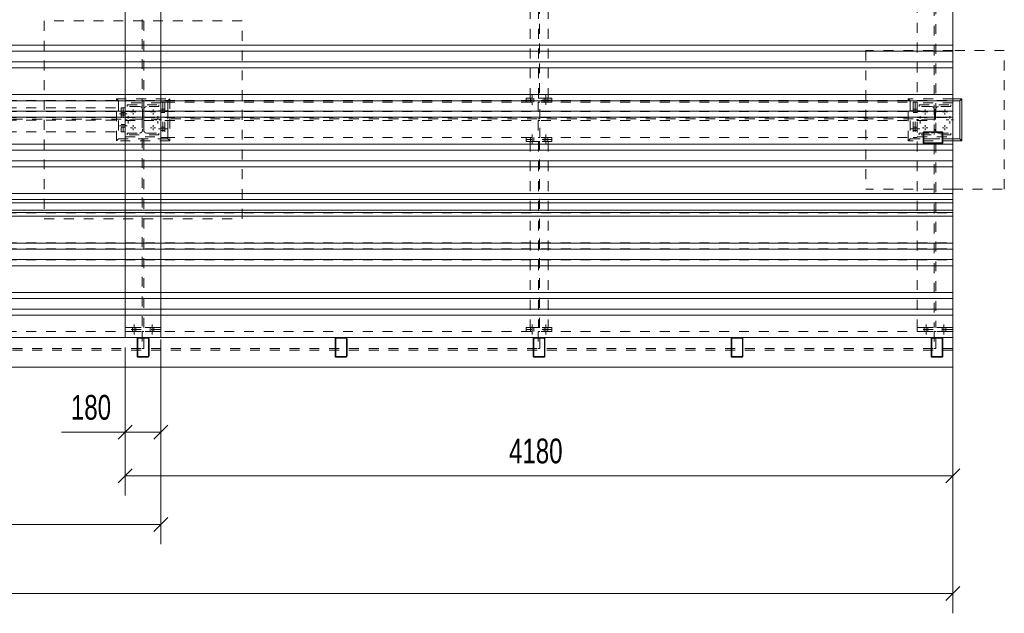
# Model space of a CAD drawing. Header units: millimetres. Extents: x -40 to 380, y -159 to 138.
# Tile 8 of 11: x 229 to 328, y -25 to 35. Entities that reach past the tile are written whole.
import ezdxf

# ---------------------------------------------------------------- set-up
doc = ezdxf.new("R2010")
doc.units = ezdxf.units.MM
for name, pattern in [('XKITLINE00', [0]), ('XKITLINE01', [4, 1, -1, 1, -1]), ('XKITLINE02', [4, 2, -2])]:
    doc.linetypes.add(name, pattern=pattern)
for name, color, linetype, lineweight in [('Kóta', 4, 'Continuous', 0), ('Prvek', 2, 'Continuous', 0), ('Šroub', 3, 'Continuous', 0)]:
    doc.layers.add(name, color=color, linetype=linetype, lineweight=lineweight)
doc.styles.add('ARIAL_NARROW', font='ARIALN.TTF')

msp = doc.modelspace()

# ---------------------------------------------------------------- linework, layer by layer
at = {"layer": 'Kóta', "color": 7, "linetype": 'XKITLINE00', "lineweight": 0}
for p, q in [((242.8, 3), (242.8, -17.706)), ((239.2, 2.2), (239.2, -12.773)), ((239.2, 2.2), (239.2, -8.359)), ((242.8, 2.2), (242.8, -8.359)), ((322.8, 2.2), (322.8, -24.685)), ((322.8, 2.2), (322.8, -12.773)), ((239.907, -5.652), (238.493, -7.067)), ((243.507, -5.652), (242.093, -7.067)), ((239.2, -6.359), (232.766, -6.359)), ((239.2, -6.359), (232.766, -6.359)), ((239.2, -6.359), (242.8, -6.359)), ((239.907, -10.066), (238.493, -11.48)), ((239.2, -10.773), (322.8, -10.773)), ((323.507, -10.066), (322.093, -11.48)), ((179.2, -15.706), (242.8, -15.706)), ((243.507, -14.999), (242.093, -16.414)), ((-0.8, -22.685), (322.8, -22.685)), ((323.507, -21.978), (322.093, -23.392))]:
    msp.add_line(p, q, dxfattribs=at)
at = {"layer": 'Kóta', "color": 3}
for p in [(239.2, -6.359), (242.8, -6.359), (239.2, -10.773), (322.8, -10.773), (242.8, -15.706), (322.8, -22.685)]:
    msp.add_point(p, dxfattribs=at)
at = {"layer": 'Prvek', "color": 1, "linetype": 'XKITLINE01', "lineweight": 0}
for p, q in [((239.2, 75.34), (239.2, 4.2)), ((240.915, 75.34), (240.915, 4.2)), ((241.085, 4.2), (241.085, 75.34)), ((242.8, 75.34), (242.8, 4.2)), ((280.09, 27.4), (280.09, 74.9)), ((280.947, 27.4), (280.947, 74.9)), ((281.053, 74.9), (281.053, 27.4)), ((281.91, 27.4), (281.91, 74.9)), ((322.8, 4.2), (322.8, 44.6)), ((321.085, 42.885), (321.085, 4.2)), ((320.915, 42.715), (320.915, 4.2)), ((319.2, 41), (319.2, 4.2)), ((231, 35.2), (231, 15.2)), ((251, 35.2), (231, 35.2)), ((251, 15.2), (251, 35.2)), ((314, 32.2), (314, 18.2)), ((322.8, 32.2), (314, 32.2)), ((328, 32.2), (322.8, 32.2)), ((328, 18.2), (328, 32.2)), ((238.3, 23.08), (238.3, 27.32)), ((238.3, 27.32), (243.7, 27.32)), ((238.3, 27.32), (238.5, 27.12)), ((243.5, 27.12), (238.5, 27.12)), ((238.5, 27.12), (238.5, 23.28)), ((243.5, 27.12), (238.5, 27.12)), ((238.5, 27.12), (238.5, 23.28)), ((242.8, 26.92), (239.2, 26.92)), ((239.2, 26.92), (239.2, 23.48)), ((242.8, 27), (242.8, 23.4)), ((242.8, 27), (243, 27)), ((242.8, 23.48), (242.8, 26.92)), ((243, 27), (243, 23.4)), ((243, 27), (243.2, 27)), ((243, 27), (243, 23.4)), ((243.2, 27), (243.2, 23.4)), ((243.2, 27), (318.8, 27)), ((243.2, 27), (243.2, 23.4)), ((243.7, 27.32), (243.5, 27.12)), ((243.5, 23.28), (243.5, 27.12)), ((243.5, 27.12), (243.5, 23.28)), ((243.7, 27.32), (243.7, 23.08)), ((282.3, 27.4), (279.7, 27.4)), ((279.7, 27.4), (279.7, 27.2)), ((282.3, 27.2), (279.7, 27.2)), ((282.3, 27.2), (279.7, 27.2)), ((279.7, 27.2), (279.7, 27)), ((282.3, 27), (279.7, 27)), ((281.91, 27.4), (280.09, 27.4)), ((281.08, 27), (280.92, 27)), ((280.92, 27), (280.92, 25.285)), ((281.08, 25.285), (281.08, 27)), ((282.3, 27.4), (282.3, 27.2)), ((282.3, 27.2), (282.3, 27)), ((318.3, 23.08), (318.3, 27.32)), ((322.8, 27.32), (318.3, 27.32)), ((318.3, 27.32), (318.5, 27.12)), ((318.5, 27.12), (318.5, 23.28)), ((322.8, 27.12), (318.5, 27.12)), ((323.5, 27.12), (318.5, 27.12)), ((318.5, 27.12), (318.5, 23.28)), ((318.8, 27), (318.8, 23.4)), ((318.8, 27), (318.8, 23.4)), ((318.8, 27), (319, 27)), ((319, 27), (319, 23.4)), ((319, 27), (319.2, 27)), ((319, 27), (319, 23.4)), ((319.2, 27), (319.2, 23.4)), ((322.8, 26.92), (319.2, 26.92)), ((319.2, 26.92), (319.2, 23.48)), ((322.8, 23.48), (322.8, 26.92)), ((323.5, 27.12), (323.5, 23.28)), ((183.2, 26.4), (238.8, 26.4)), ((238.8, 26.4), (238.8, 24)), ((238.8, 26.4), (239, 26.4)), ((238.8, 26.4), (238.8, 24)), ((239, 26.4), (239, 24)), ((239, 26.4), (239, 24)), ((239, 26.4), (239.2, 26.4)), ((239.2, 26.4), (239.2, 24)), ((239.4, 26.54), (239.4, 26.72)), ((239.4, 26.72), (242.6, 26.72)), ((240.64, 26.54), (239.4, 26.54)), ((240.64, 26.54), (240.755, 26.517)), ((240.917, 26.355), (240.94, 26.24)), ((240.94, 26.24), (240.94, 24.16)), ((241.06, 26.24), (241.083, 26.355)), ((241.06, 26.24), (241.06, 24.16)), ((241.245, 26.517), (241.36, 26.54)), ((242.6, 26.54), (241.36, 26.54)), ((242.6, 26.72), (242.6, 26.54)), ((319.4, 26.54), (319.4, 26.72)), ((319.4, 26.72), (322.6, 26.72)), ((320.64, 26.54), (319.4, 26.54)), ((320.64, 26.54), (320.755, 26.517)), ((320.917, 26.355), (320.94, 26.24)), ((320.94, 26.24), (320.94, 24.16)), ((321.06, 26.24), (321.083, 26.355)), ((321.06, 26.24), (321.06, 24.16)), ((321.245, 26.517), (321.36, 26.54)), ((322.6, 26.54), (321.36, 26.54)), ((322.6, 26.72), (322.6, 26.54)), ((238.8, 25.25), (183.2, 25.25)), ((183.2, 25.15), (238.8, 25.15)), ((240.91, 25.28), (239.2, 25.28)), ((239.2, 25.28), (239.2, 25.12)), ((239.2, 25.12), (240.91, 25.12)), ((240.91, 25.12), (240.91, 25.28)), ((242.8, 25.28), (241.09, 25.28)), ((241.09, 25.28), (241.09, 25.12)), ((241.09, 25.12), (242.8, 25.12)), ((242.8, 25.12), (242.8, 25.28)), ((318.8, 25.285), (243.2, 25.285)), ((243.2, 25.115), (318.8, 25.115)), ((280.92, 25.285), (281.08, 25.285)), ((280.92, 25.115), (280.92, 23.4)), ((281.08, 25.115), (280.92, 25.115)), ((281.08, 23.4), (281.08, 25.115)), ((320.91, 25.28), (319.2, 25.28)), ((319.2, 25.28), (319.2, 25.12)), ((319.2, 25.12), (320.91, 25.12)), ((320.91, 25.12), (320.91, 25.28)), ((183.2, 24), (238.8, 24)), ((238.8, 24), (239, 24)), ((239, 24), (239.2, 24)), ((240.755, 23.883), (240.64, 23.86)), ((240.94, 24.16), (240.917, 24.045)), ((241.083, 24.045), (241.06, 24.16)), ((241.36, 23.86), (241.245, 23.883)), ((319.8, 23.872), (319.81, 23.921)), ((319.81, 23.921), (319.837, 23.963)), ((319.837, 23.963), (319.879, 23.99)), ((319.869, 23.896), (319.864, 23.872)), ((319.883, 23.917), (319.869, 23.896)), ((319.879, 23.99), (319.928, 24)), ((319.904, 23.931), (319.883, 23.917)), ((319.928, 23.936), (319.904, 23.931)), ((319.928, 24), (321.672, 24)), ((319.928, 23.936), (321.672, 23.936)), ((320.755, 23.883), (320.64, 23.86)), ((320.94, 24.16), (320.917, 24.045)), ((321.083, 24.045), (321.06, 24.16)), ((321.36, 23.86), (321.245, 23.883)), ((321.672, 24), (321.721, 23.99)), ((321.696, 23.931), (321.672, 23.936)), ((321.717, 23.917), (321.696, 23.931)), ((321.731, 23.896), (321.717, 23.917)), ((321.721, 23.99), (321.763, 23.963)), ((321.736, 23.872), (321.731, 23.896)), ((321.763, 23.963), (321.79, 23.921)), ((321.79, 23.921), (321.8, 23.872)), ((238.5, 23.28), (238.3, 23.08)), ((243.7, 23.08), (238.3, 23.08)), ((238.5, 23.28), (243.5, 23.28)), ((238.5, 23.28), (243.5, 23.28)), ((239.2, 23.48), (242.8, 23.48)), ((239.4, 23.68), (239.4, 23.86)), ((239.4, 23.86), (240.64, 23.86)), ((242.6, 23.68), (239.4, 23.68)), ((241.36, 23.86), (242.6, 23.86)), ((242.6, 23.86), (242.6, 23.68)), ((242.8, 23.4), (243, 23.4)), ((243, 23.4), (243.2, 23.4)), ((243.2, 23.4), (318.8, 23.4)), ((243.5, 23.28), (243.7, 23.08)), ((282.3, 23.4), (279.7, 23.4)), ((279.7, 23.4), (279.7, 23.2)), ((282.3, 23.2), (279.7, 23.2)), ((279.7, 23.2), (279.7, 23)), ((282.3, 23.2), (279.7, 23.2)), ((282.3, 23), (279.7, 23)), ((280.09, 23), (281.91, 23)), ((280.09, 23), (280.09, 4.2)), ((280.92, 23.4), (281.08, 23.4)), ((280.947, 23), (280.947, 4.2)), ((281.053, 4.2), (281.053, 23)), ((281.91, 23), (281.91, 4.2)), ((282.3, 23.4), (282.3, 23.2)), ((282.3, 23.2), (282.3, 23)), ((318.5, 23.28), (318.3, 23.08)), ((322.8, 23.08), (318.3, 23.08)), ((322.8, 23.28), (318.5, 23.28)), ((318.5, 23.28), (323.5, 23.28)), ((318.8, 23.4), (319, 23.4)), ((319, 23.4), (319.2, 23.4)), ((319.2, 23.48), (322.8, 23.48)), ((319.4, 23.68), (319.4, 23.86)), ((319.4, 23.86), (320.64, 23.86)), ((322.6, 23.68), (319.4, 23.68)), ((319.8, 22.928), (319.8, 23.872)), ((319.81, 22.879), (319.8, 22.928)), ((319.837, 22.837), (319.81, 22.879)), ((319.864, 22.928), (319.864, 23.872)), ((319.864, 22.928), (319.869, 22.904)), ((319.869, 22.904), (319.883, 22.883)), ((319.883, 22.883), (319.904, 22.869)), ((321.36, 23.86), (322.6, 23.86)), ((321.696, 22.869), (321.717, 22.883)), ((321.717, 22.883), (321.731, 22.904)), ((321.731, 22.904), (321.736, 22.928)), ((321.736, 22.928), (321.736, 23.872)), ((321.79, 22.879), (321.763, 22.837)), ((321.8, 22.928), (321.79, 22.879)), ((321.8, 22.928), (321.8, 23.872)), ((322.6, 23.86), (322.6, 23.68)), ((319.879, 22.81), (319.837, 22.837)), ((319.928, 22.8), (319.879, 22.81)), ((319.904, 22.869), (319.928, 22.864)), ((319.928, 22.864), (321.672, 22.864)), ((319.928, 22.8), (321.672, 22.8)), ((321.672, 22.864), (321.696, 22.869)), ((321.721, 22.81), (321.672, 22.8)), ((321.763, 22.837), (321.721, 22.81)), ((322.8, 18.2), (314, 18.2)), ((322.8, 18.2), (328, 18.2)), ((231, 15.2), (251, 15.2)), ((239.2, 4.2), (242.8, 4.2)), ((242.8, 4.2), (239.2, 4.2)), ((239.2, 4.2), (239.2, 4)), ((242.8, 4), (239.2, 4)), ((239.2, 4), (239.2, 3.8)), ((242.8, 4), (239.2, 4)), ((242.8, 4.2), (242.8, 4)), ((242.8, 4), (242.8, 3.8)), ((282.3, 4.2), (279.7, 4.2)), ((279.7, 4.2), (279.7, 4)), ((282.3, 4), (279.7, 4)), ((282.3, 4), (279.7, 4)), ((279.7, 4), (279.7, 3.8)), ((280.09, 4.2), (281.91, 4.2)), ((282.3, 4.2), (282.3, 4)), ((282.3, 4), (282.3, 3.8)), ((319.2, 4.2), (322.8, 4.2)), ((322.8, 4.2), (319.2, 4.2)), ((319.2, 4.2), (319.2, 4)), ((322.8, 4), (319.2, 4)), ((319.2, 4), (319.2, 3.8)), ((322.8, 4), (319.2, 4)), ((322.8, 4.2), (322.8, 4)), ((322.8, 4), (322.8, 3.8)), ((167.2, 3.8), (322.8, 3.8)), ((242.8, 3.8), (239.2, 3.8)), ((240.4, 3.072), (240.41, 3.121)), ((240.4, 1.328), (240.4, 3.072)), ((240.41, 3.121), (240.437, 3.163)), ((240.437, 3.163), (240.479, 3.19)), ((240.469, 3.096), (240.464, 3.072)), ((240.464, 1.328), (240.464, 3.072)), ((240.483, 3.117), (240.469, 3.096)), ((240.479, 3.19), (240.528, 3.2)), ((240.504, 3.131), (240.483, 3.117)), ((240.528, 3.136), (240.504, 3.131)), ((240.528, 3.2), (241.472, 3.2)), ((240.528, 3.136), (241.472, 3.136)), ((241.08, 3.8), (240.92, 3.8)), ((240.92, 3.8), (240.92, 2.085)), ((241.08, 2.085), (241.08, 3.8)), ((241.472, 3.2), (241.521, 3.19)), ((241.496, 3.131), (241.472, 3.136)), ((241.517, 3.117), (241.496, 3.131)), ((241.531, 3.096), (241.517, 3.117)), ((241.521, 3.19), (241.563, 3.163)), ((241.536, 3.072), (241.531, 3.096)), ((241.536, 1.328), (241.536, 3.072)), ((241.563, 3.163), (241.59, 3.121)), ((241.59, 3.121), (241.6, 3.072)), ((241.6, 1.328), (241.6, 3.072)), ((260.4, 3.072), (260.41, 3.121)), ((260.4, 1.328), (260.4, 3.072)), ((260.41, 3.121), (260.437, 3.163)), ((260.437, 3.163), (260.479, 3.19)), ((260.469, 3.096), (260.464, 3.072)), ((260.464, 1.328), (260.464, 3.072)), ((260.483, 3.117), (260.469, 3.096)), ((260.479, 3.19), (260.528, 3.2)), ((260.504, 3.131), (260.483, 3.117)), ((260.528, 3.136), (260.504, 3.131)), ((260.528, 3.2), (261.472, 3.2)), ((260.528, 3.136), (261.472, 3.136)), ((261.472, 3.2), (261.521, 3.19)), ((261.496, 3.131), (261.472, 3.136)), ((261.517, 3.117), (261.496, 3.131)), ((261.531, 3.096), (261.517, 3.117)), ((261.521, 3.19), (261.563, 3.163)), ((261.536, 3.072), (261.531, 3.096)), ((261.536, 1.328), (261.536, 3.072)), ((261.563, 3.163), (261.59, 3.121)), ((261.59, 3.121), (261.6, 3.072)), ((261.6, 1.328), (261.6, 3.072)), ((282.3, 3.8), (279.7, 3.8)), ((280.4, 3.072), (280.41, 3.121)), ((280.4, 1.328), (280.4, 3.072)), ((280.41, 3.121), (280.437, 3.163)), ((280.437, 3.163), (280.479, 3.19)), ((280.469, 3.096), (280.464, 3.072)), ((280.464, 1.328), (280.464, 3.072)), ((280.483, 3.117), (280.469, 3.096)), ((280.479, 3.19), (280.528, 3.2)), ((280.504, 3.131), (280.483, 3.117)), ((280.528, 3.136), (280.504, 3.131)), ((280.528, 3.2), (281.472, 3.2)), ((280.528, 3.136), (281.472, 3.136)), ((281.08, 3.8), (280.92, 3.8)), ((280.92, 3.8), (280.92, 2.085)), ((281.08, 2.085), (281.08, 3.8)), ((281.472, 3.2), (281.521, 3.19)), ((281.496, 3.131), (281.472, 3.136)), ((281.517, 3.117), (281.496, 3.131)), ((281.531, 3.096), (281.517, 3.117)), ((281.521, 3.19), (281.563, 3.163)), ((281.536, 3.072), (281.531, 3.096)), ((281.536, 1.328), (281.536, 3.072)), ((281.563, 3.163), (281.59, 3.121)), ((281.59, 3.121), (281.6, 3.072)), ((281.6, 1.328), (281.6, 3.072)), ((300.4, 3.072), (300.41, 3.121)), ((300.4, 1.328), (300.4, 3.072)), ((300.41, 3.121), (300.437, 3.163)), ((300.437, 3.163), (300.479, 3.19)), ((300.469, 3.096), (300.464, 3.072)), ((300.464, 1.328), (300.464, 3.072)), ((300.483, 3.117), (300.469, 3.096)), ((300.479, 3.19), (300.528, 3.2)), ((300.504, 3.131), (300.483, 3.117)), ((300.528, 3.136), (300.504, 3.131)), ((300.528, 3.2), (301.472, 3.2)), ((300.528, 3.136), (301.472, 3.136)), ((301.472, 3.2), (301.521, 3.19)), ((301.496, 3.131), (301.472, 3.136)), ((301.517, 3.117), (301.496, 3.131)), ((301.531, 3.096), (301.517, 3.117)), ((301.521, 3.19), (301.563, 3.163)), ((301.536, 3.072), (301.531, 3.096)), ((301.536, 1.328), (301.536, 3.072)), ((301.563, 3.163), (301.59, 3.121)), ((301.59, 3.121), (301.6, 3.072)), ((301.6, 1.328), (301.6, 3.072)), ((322.8, 3.8), (319.2, 3.8)), ((320.6, 3.072), (320.61, 3.121)), ((320.6, 1.328), (320.6, 3.072)), ((320.61, 3.121), (320.637, 3.163)), ((320.637, 3.163), (320.679, 3.19)), ((320.669, 3.096), (320.664, 3.072)), ((320.664, 1.328), (320.664, 3.072)), ((320.683, 3.117), (320.669, 3.096)), ((320.679, 3.19), (320.728, 3.2)), ((320.704, 3.131), (320.683, 3.117)), ((320.728, 3.136), (320.704, 3.131)), ((320.728, 3.2), (321.672, 3.2)), ((320.728, 3.136), (321.672, 3.136)), ((321.08, 3.8), (320.92, 3.8)), ((320.92, 3.8), (320.92, 2.085)), ((321.08, 2.085), (321.08, 3.8)), ((321.672, 3.2), (321.721, 3.19)), ((321.696, 3.131), (321.672, 3.136)), ((321.717, 3.117), (321.696, 3.131)), ((321.731, 3.096), (321.717, 3.117)), ((321.721, 3.19), (321.763, 3.163)), ((321.736, 3.072), (321.731, 3.096)), ((321.736, 1.328), (321.736, 3.072)), ((321.763, 3.163), (321.79, 3.121)), ((321.79, 3.121), (321.8, 3.072)), ((321.8, 1.328), (321.8, 3.072)), ((322.8, 3.8), (322.8, 1.615)), ((322.8, 2.085), (167.2, 2.085)), ((240.92, 2.085), (241.08, 2.085)), ((280.92, 2.085), (281.08, 2.085)), ((320.92, 2.085), (321.08, 2.085)), ((322.8, 1.915), (167.2, 1.915)), ((240.41, 1.279), (240.4, 1.328)), ((240.437, 1.237), (240.41, 1.279)), ((240.479, 1.21), (240.437, 1.237)), ((240.464, 1.328), (240.469, 1.304)), ((240.469, 1.304), (240.483, 1.283)), ((240.528, 1.2), (240.479, 1.21)), ((240.483, 1.283), (240.504, 1.269)), ((240.504, 1.269), (240.528, 1.264)), ((240.528, 1.264), (241.472, 1.264)), ((240.528, 1.2), (241.472, 1.2)), ((241.472, 1.264), (241.496, 1.269)), ((241.521, 1.21), (241.472, 1.2)), ((241.496, 1.269), (241.517, 1.283)), ((241.517, 1.283), (241.531, 1.304)), ((241.563, 1.237), (241.521, 1.21)), ((241.531, 1.304), (241.536, 1.328)), ((241.59, 1.279), (241.563, 1.237)), ((241.6, 1.328), (241.59, 1.279)), ((260.41, 1.279), (260.4, 1.328)), ((260.437, 1.237), (260.41, 1.279)), ((260.479, 1.21), (260.437, 1.237)), ((260.464, 1.328), (260.469, 1.304)), ((260.469, 1.304), (260.483, 1.283)), ((260.528, 1.2), (260.479, 1.21)), ((260.483, 1.283), (260.504, 1.269)), ((260.504, 1.269), (260.528, 1.264)), ((260.528, 1.264), (261.472, 1.264)), ((260.528, 1.2), (261.472, 1.2)), ((261.472, 1.264), (261.496, 1.269)), ((261.521, 1.21), (261.472, 1.2)), ((261.496, 1.269), (261.517, 1.283)), ((261.517, 1.283), (261.531, 1.304)), ((261.563, 1.237), (261.521, 1.21)), ((261.531, 1.304), (261.536, 1.328)), ((261.59, 1.279), (261.563, 1.237)), ((261.6, 1.328), (261.59, 1.279)), ((280.41, 1.279), (280.4, 1.328)), ((280.437, 1.237), (280.41, 1.279)), ((280.479, 1.21), (280.437, 1.237)), ((280.464, 1.328), (280.469, 1.304)), ((280.469, 1.304), (280.483, 1.283)), ((280.528, 1.2), (280.479, 1.21)), ((280.483, 1.283), (280.504, 1.269)), ((280.504, 1.269), (280.528, 1.264)), ((280.528, 1.264), (281.472, 1.264)), ((280.528, 1.2), (281.472, 1.2)), ((281.472, 1.264), (281.496, 1.269)), ((281.521, 1.21), (281.472, 1.2)), ((281.496, 1.269), (281.517, 1.283)), ((281.517, 1.283), (281.531, 1.304)), ((281.563, 1.237), (281.521, 1.21)), ((281.531, 1.304), (281.536, 1.328)), ((281.59, 1.279), (281.563, 1.237)), ((281.6, 1.328), (281.59, 1.279)), ((300.41, 1.279), (300.4, 1.328)), ((300.437, 1.237), (300.41, 1.279)), ((300.479, 1.21), (300.437, 1.237)), ((300.464, 1.328), (300.469, 1.304)), ((300.469, 1.304), (300.483, 1.283)), ((300.528, 1.2), (300.479, 1.21)), ((300.483, 1.283), (300.504, 1.269)), ((300.504, 1.269), (300.528, 1.264)), ((300.528, 1.264), (301.472, 1.264)), ((300.528, 1.2), (301.472, 1.2)), ((301.472, 1.264), (301.496, 1.269)), ((301.521, 1.21), (301.472, 1.2)), ((301.496, 1.269), (301.517, 1.283)), ((301.517, 1.283), (301.531, 1.304)), ((301.563, 1.237), (301.521, 1.21)), ((301.531, 1.304), (301.536, 1.328)), ((301.59, 1.279), (301.563, 1.237)), ((301.6, 1.328), (301.59, 1.279)), ((320.61, 1.279), (320.6, 1.328)), ((320.637, 1.237), (320.61, 1.279)), ((320.679, 1.21), (320.637, 1.237)), ((320.664, 1.328), (320.669, 1.304)), ((320.669, 1.304), (320.683, 1.283)), ((320.728, 1.2), (320.679, 1.21)), ((320.683, 1.283), (320.704, 1.269)), ((320.704, 1.269), (320.728, 1.264)), ((320.728, 1.264), (321.672, 1.264)), ((320.728, 1.2), (321.672, 1.2)), ((321.672, 1.264), (321.696, 1.269)), ((321.721, 1.21), (321.672, 1.2)), ((321.696, 1.269), (321.717, 1.283)), ((321.717, 1.283), (321.731, 1.304)), ((321.763, 1.237), (321.721, 1.21)), ((321.731, 1.304), (321.736, 1.328)), ((321.79, 1.279), (321.763, 1.237)), ((321.8, 1.328), (321.79, 1.279))]:
    msp.add_line(p, q, dxfattribs=at)
at = {"layer": 'Prvek', "color": 3, "linetype": 'XKITLINE00', "lineweight": 0}
for p, q in [((239.2, 36.8), (239.2, 15.815)), ((242.8, 36.8), (242.8, 15.815)), ((322.8, 36.8), (322.8, 15.815)), ((179.2, 32.746), (242.8, 32.746)), ((179.2, 32.136), (242.8, 32.136)), ((239.2, 32.746), (322.8, 32.746)), ((239.2, 32.136), (322.8, 32.136)), ((179.2, 31.064), (242.8, 31.064)), ((239.2, 31.064), (322.8, 31.064)), ((179.2, 30.454), (242.8, 30.454)), ((239.2, 30.454), (322.8, 30.454)), ((179.2, 27.746), (242.8, 27.746)), ((179.2, 27.136), (242.8, 27.136)), ((239.2, 27.746), (322.8, 27.746)), ((239.2, 27.136), (322.8, 27.136)), ((179.2, 26.064), (242.8, 26.064)), ((239.2, 26.064), (322.8, 26.064)), ((179.2, 25.454), (242.8, 25.454)), ((239.2, 25.454), (322.8, 25.454)), ((179.2, 22.746), (242.8, 22.746)), ((179.2, 22.136), (242.8, 22.136)), ((239.2, 22.746), (322.8, 22.746)), ((239.2, 22.136), (322.8, 22.136)), ((179.2, 21.064), (242.8, 21.064)), ((239.2, 21.064), (322.8, 21.064)), ((179.2, 20.454), (242.8, 20.454)), ((239.2, 20.454), (322.8, 20.454)), ((179.2, 17.746), (242.8, 17.746)), ((179.2, 17.136), (242.8, 17.136)), ((239.2, 17.746), (322.8, 17.746)), ((239.2, 17.136), (322.8, 17.136)), ((242.8, 16.8), (179.2, 16.8)), ((179.2, 16.064), (242.8, 16.064)), ((179.2, 16.064), (242.8, 16.064)), ((239.2, 16.8), (239.2, 3.2)), ((322.8, 16.8), (239.2, 16.8)), ((239.2, 16.064), (322.8, 16.064)), ((239.2, 16.064), (322.8, 16.064)), ((242.8, 16.8), (242.8, 3.2)), ((322.8, 16.8), (322.8, 3.2)), ((179.2, 15.815), (242.8, 15.815)), ((179.2, 15.454), (242.8, 15.454)), ((239.2, 15.815), (322.8, 15.815)), ((239.2, 15.454), (322.8, 15.454)), ((179.2, 12.746), (242.8, 12.746)), ((179.2, 12.136), (242.8, 12.136)), ((239.2, 12.746), (322.8, 12.746)), ((239.2, 12.136), (322.8, 12.136)), ((179.2, 11.064), (242.8, 11.064)), ((239.2, 11.064), (322.8, 11.064)), ((179.2, 10.454), (242.8, 10.454)), ((239.2, 10.454), (322.8, 10.454)), ((179.2, 7.746), (242.8, 7.746)), ((179.2, 7.136), (242.8, 7.136)), ((239.2, 7.746), (322.8, 7.746)), ((239.2, 7.136), (322.8, 7.136)), ((179.2, 6.064), (242.8, 6.064)), ((239.2, 6.064), (322.8, 6.064)), ((179.2, 5.454), (242.8, 5.454)), ((239.2, 5.454), (322.8, 5.454)), ((240.528, 3.2), (221.472, 3.2)), ((240.528, 3.2), (239.2, 3.2)), ((260.528, 3.2), (241.472, 3.2)), ((242.8, 3.2), (241.472, 3.2)), ((280.528, 3.2), (261.472, 3.2)), ((300.528, 3.2), (281.472, 3.2)), ((320.728, 3.2), (301.472, 3.2)), ((322.8, 3.2), (321.672, 3.2))]:
    msp.add_line(p, q, dxfattribs=at)
at = {"layer": 'Prvek', "color": 7, "linetype": 'XKITLINE01', "lineweight": 0}
for p, q in [((179.2, 32.754), (242.8, 32.754)), ((179.2, 32.144), (242.8, 32.144)), ((239.2, 32.754), (322.8, 32.754)), ((239.2, 32.144), (322.8, 32.144)), ((179.2, 31.056), (242.8, 31.056)), ((239.2, 31.056), (322.8, 31.056)), ((179.2, 30.446), (242.8, 30.446)), ((239.2, 30.446), (322.8, 30.446)), ((179.2, 27.754), (242.8, 27.754)), ((179.2, 27.144), (242.8, 27.144)), ((239.2, 27.754), (322.8, 27.754)), ((239.2, 27.144), (322.8, 27.144)), ((179.2, 26.056), (242.8, 26.056)), ((239.2, 26.056), (322.8, 26.056)), ((179.2, 25.446), (242.8, 25.446)), ((239.2, 25.446), (322.8, 25.446)), ((179.2, 22.754), (242.8, 22.754)), ((179.2, 22.144), (242.8, 22.144)), ((239.2, 22.754), (322.8, 22.754)), ((239.2, 22.144), (322.8, 22.144)), ((179.2, 21.056), (242.8, 21.056)), ((239.2, 21.056), (322.8, 21.056)), ((179.2, 20.446), (242.8, 20.446)), ((239.2, 20.446), (322.8, 20.446)), ((179.2, 17.754), (242.8, 17.754)), ((179.2, 17.144), (242.8, 17.144)), ((239.2, 17.754), (322.8, 17.754)), ((239.2, 17.144), (322.8, 17.144)), ((179.2, 16.056), (242.8, 16.056)), ((179.2, 16.056), (242.8, 16.056)), ((239.2, 16.056), (322.8, 16.056)), ((239.2, 16.056), (322.8, 16.056)), ((179.2, 15.802), (242.8, 15.802)), ((179.2, 15.446), (242.8, 15.446)), ((239.2, 15.815), (239.2, 15.802)), ((239.2, 15.802), (239.2, 15.815)), ((239.2, 15.802), (322.8, 15.802)), ((239.2, 15.446), (322.8, 15.446)), ((242.8, 15.802), (242.8, 15.815)), ((242.8, 15.815), (242.8, 15.802)), ((322.8, 15.802), (322.8, 15.815)), ((322.8, 15.815), (322.8, 15.802)), ((179.2, 12.754), (242.8, 12.754)), ((179.2, 12.144), (242.8, 12.144)), ((239.2, 12.754), (322.8, 12.754)), ((239.2, 12.144), (322.8, 12.144)), ((179.2, 11.056), (242.8, 11.056)), ((239.2, 11.056), (322.8, 11.056)), ((179.2, 10.446), (242.8, 10.446)), ((239.2, 10.446), (322.8, 10.446)), ((179.2, 7.754), (242.8, 7.754)), ((179.2, 7.144), (242.8, 7.144)), ((239.2, 7.754), (322.8, 7.754)), ((239.2, 7.144), (322.8, 7.144)), ((179.2, 6.056), (242.8, 6.056)), ((239.2, 6.056), (322.8, 6.056)), ((179.2, 5.446), (242.8, 5.446)), ((239.2, 5.446), (322.8, 5.446)), ((241.472, 3.2), (240.528, 3.2)), ((241.472, 3.2), (240.528, 3.2)), ((261.472, 3.2), (260.528, 3.2)), ((281.472, 3.2), (280.528, 3.2)), ((301.472, 3.2), (300.528, 3.2)), ((321.672, 3.2), (320.728, 3.2))]:
    msp.add_line(p, q, dxfattribs=at)
at = {"layer": 'Prvek', "color": 1, "linetype": 'XKITLINE00', "lineweight": 0}
for p, q in [((323.7, 27.32), (322.8, 27.32)), ((323.5, 27.12), (322.8, 27.12)), ((323.7, 27.32), (323.5, 27.12)), ((323.5, 23.28), (323.5, 27.12)), ((323.7, 27.32), (323.7, 23.08)), ((319.81, 23.921), (319.8, 23.872)), ((319.837, 23.963), (319.81, 23.921)), ((319.879, 23.99), (319.837, 23.963)), ((319.864, 23.872), (319.869, 23.896)), ((319.869, 23.896), (319.883, 23.917)), ((319.928, 24), (319.879, 23.99)), ((319.883, 23.917), (319.904, 23.931)), ((319.904, 23.931), (319.928, 23.936)), ((319.928, 24), (321.672, 24)), ((319.928, 23.936), (321.672, 23.936)), ((321.721, 23.99), (321.672, 24)), ((321.672, 23.936), (321.696, 23.931)), ((321.696, 23.931), (321.717, 23.917)), ((321.717, 23.917), (321.731, 23.896)), ((321.763, 23.963), (321.721, 23.99)), ((321.731, 23.896), (321.736, 23.872)), ((321.79, 23.921), (321.763, 23.963)), ((321.8, 23.872), (321.79, 23.921)), ((319.8, 22.928), (319.8, 23.872)), ((319.8, 22.928), (319.81, 22.879)), ((319.81, 22.879), (319.837, 22.837)), ((319.864, 22.928), (319.864, 23.872)), ((319.869, 22.904), (319.864, 22.928)), ((319.883, 22.883), (319.869, 22.904)), ((319.904, 22.869), (319.883, 22.883)), ((321.717, 22.883), (321.696, 22.869)), ((321.731, 22.904), (321.717, 22.883)), ((321.736, 22.928), (321.731, 22.904)), ((321.736, 22.928), (321.736, 23.872)), ((321.763, 22.837), (321.79, 22.879)), ((321.79, 22.879), (321.8, 22.928)), ((321.8, 22.928), (321.8, 23.872)), ((322.8, 23.28), (323.5, 23.28)), ((323.7, 23.08), (322.8, 23.08)), ((323.5, 23.28), (323.7, 23.08)), ((319.837, 22.837), (319.879, 22.81)), ((319.879, 22.81), (319.928, 22.8)), ((319.928, 22.864), (319.904, 22.869)), ((319.928, 22.864), (321.672, 22.864)), ((319.928, 22.8), (321.672, 22.8)), ((321.696, 22.869), (321.672, 22.864)), ((321.672, 22.8), (321.721, 22.81)), ((321.721, 22.81), (321.763, 22.837)), ((240.41, 3.121), (240.4, 3.072)), ((240.4, 1.328), (240.4, 3.072)), ((240.437, 3.163), (240.41, 3.121)), ((240.479, 3.19), (240.437, 3.163)), ((240.464, 3.072), (240.469, 3.096)), ((240.464, 1.328), (240.464, 3.072)), ((240.469, 3.096), (240.483, 3.117)), ((240.528, 3.2), (240.479, 3.19)), ((240.483, 3.117), (240.504, 3.131)), ((240.504, 3.131), (240.528, 3.136)), ((240.528, 3.2), (241.472, 3.2)), ((240.528, 3.136), (241.472, 3.136)), ((241.521, 3.19), (241.472, 3.2)), ((241.472, 3.136), (241.496, 3.131)), ((241.496, 3.131), (241.517, 3.117)), ((241.517, 3.117), (241.531, 3.096)), ((241.563, 3.163), (241.521, 3.19)), ((241.531, 3.096), (241.536, 3.072)), ((241.536, 1.328), (241.536, 3.072)), ((241.59, 3.121), (241.563, 3.163)), ((241.6, 3.072), (241.59, 3.121)), ((241.6, 1.328), (241.6, 3.072)), ((260.41, 3.121), (260.4, 3.072)), ((260.4, 1.328), (260.4, 3.072)), ((260.437, 3.163), (260.41, 3.121)), ((260.479, 3.19), (260.437, 3.163)), ((260.464, 3.072), (260.469, 3.096)), ((260.464, 1.328), (260.464, 3.072)), ((260.469, 3.096), (260.483, 3.117)), ((260.528, 3.2), (260.479, 3.19)), ((260.483, 3.117), (260.504, 3.131)), ((260.504, 3.131), (260.528, 3.136)), ((260.528, 3.2), (261.472, 3.2)), ((260.528, 3.136), (261.472, 3.136)), ((261.521, 3.19), (261.472, 3.2)), ((261.472, 3.136), (261.496, 3.131)), ((261.496, 3.131), (261.517, 3.117)), ((261.517, 3.117), (261.531, 3.096)), ((261.563, 3.163), (261.521, 3.19)), ((261.531, 3.096), (261.536, 3.072)), ((261.536, 1.328), (261.536, 3.072)), ((261.59, 3.121), (261.563, 3.163)), ((261.6, 3.072), (261.59, 3.121)), ((261.6, 1.328), (261.6, 3.072)), ((280.41, 3.121), (280.4, 3.072)), ((280.4, 1.328), (280.4, 3.072)), ((280.437, 3.163), (280.41, 3.121)), ((280.479, 3.19), (280.437, 3.163)), ((280.464, 3.072), (280.469, 3.096)), ((280.464, 1.328), (280.464, 3.072)), ((280.469, 3.096), (280.483, 3.117)), ((280.528, 3.2), (280.479, 3.19)), ((280.483, 3.117), (280.504, 3.131)), ((280.504, 3.131), (280.528, 3.136)), ((280.528, 3.2), (281.472, 3.2)), ((280.528, 3.136), (281.472, 3.136)), ((281.521, 3.19), (281.472, 3.2)), ((281.472, 3.136), (281.496, 3.131)), ((281.496, 3.131), (281.517, 3.117)), ((281.517, 3.117), (281.531, 3.096)), ((281.563, 3.163), (281.521, 3.19)), ((281.531, 3.096), (281.536, 3.072)), ((281.536, 1.328), (281.536, 3.072)), ((281.59, 3.121), (281.563, 3.163)), ((281.6, 3.072), (281.59, 3.121)), ((281.6, 1.328), (281.6, 3.072)), ((300.41, 3.121), (300.4, 3.072)), ((300.4, 1.328), (300.4, 3.072)), ((300.437, 3.163), (300.41, 3.121)), ((300.479, 3.19), (300.437, 3.163)), ((300.464, 3.072), (300.469, 3.096)), ((300.464, 1.328), (300.464, 3.072)), ((300.469, 3.096), (300.483, 3.117)), ((300.528, 3.2), (300.479, 3.19)), ((300.483, 3.117), (300.504, 3.131)), ((300.504, 3.131), (300.528, 3.136)), ((300.528, 3.2), (301.472, 3.2)), ((300.528, 3.136), (301.472, 3.136)), ((301.521, 3.19), (301.472, 3.2)), ((301.472, 3.136), (301.496, 3.131)), ((301.496, 3.131), (301.517, 3.117)), ((301.517, 3.117), (301.531, 3.096)), ((301.563, 3.163), (301.521, 3.19)), ((301.531, 3.096), (301.536, 3.072)), ((301.536, 1.328), (301.536, 3.072)), ((301.59, 3.121), (301.563, 3.163)), ((301.6, 3.072), (301.59, 3.121)), ((301.6, 1.328), (301.6, 3.072)), ((320.61, 3.121), (320.6, 3.072)), ((320.6, 1.328), (320.6, 3.072)), ((320.637, 3.163), (320.61, 3.121)), ((320.679, 3.19), (320.637, 3.163)), ((320.664, 3.072), (320.669, 3.096)), ((320.664, 1.328), (320.664, 3.072)), ((320.669, 3.096), (320.683, 3.117)), ((320.728, 3.2), (320.679, 3.19)), ((320.683, 3.117), (320.704, 3.131)), ((320.704, 3.131), (320.728, 3.136)), ((320.728, 3.2), (321.672, 3.2)), ((320.728, 3.136), (321.672, 3.136)), ((321.721, 3.19), (321.672, 3.2)), ((321.672, 3.136), (321.696, 3.131)), ((321.696, 3.131), (321.717, 3.117)), ((321.717, 3.117), (321.731, 3.096)), ((321.763, 3.163), (321.721, 3.19)), ((321.731, 3.096), (321.736, 3.072)), ((321.736, 1.328), (321.736, 3.072)), ((321.79, 3.121), (321.763, 3.163)), ((321.8, 3.072), (321.79, 3.121)), ((321.8, 1.328), (321.8, 3.072)), ((322.8, 3.2), (322.8, 0.2)), ((240.4, 1.328), (240.41, 1.279)), ((240.41, 1.279), (240.437, 1.237)), ((240.437, 1.237), (240.479, 1.21)), ((240.469, 1.304), (240.464, 1.328)), ((240.483, 1.283), (240.469, 1.304)), ((240.479, 1.21), (240.528, 1.2)), ((240.504, 1.269), (240.483, 1.283)), ((240.528, 1.264), (240.504, 1.269)), ((240.528, 1.264), (241.472, 1.264)), ((240.528, 1.2), (241.472, 1.2)), ((241.496, 1.269), (241.472, 1.264)), ((241.472, 1.2), (241.521, 1.21)), ((241.517, 1.283), (241.496, 1.269)), ((241.531, 1.304), (241.517, 1.283)), ((241.521, 1.21), (241.563, 1.237)), ((241.536, 1.328), (241.531, 1.304)), ((241.563, 1.237), (241.59, 1.279)), ((241.59, 1.279), (241.6, 1.328)), ((260.4, 1.328), (260.41, 1.279)), ((260.41, 1.279), (260.437, 1.237)), ((260.437, 1.237), (260.479, 1.21)), ((260.469, 1.304), (260.464, 1.328)), ((260.483, 1.283), (260.469, 1.304)), ((260.479, 1.21), (260.528, 1.2)), ((260.504, 1.269), (260.483, 1.283)), ((260.528, 1.264), (260.504, 1.269)), ((260.528, 1.264), (261.472, 1.264)), ((260.528, 1.2), (261.472, 1.2)), ((261.496, 1.269), (261.472, 1.264)), ((261.472, 1.2), (261.521, 1.21)), ((261.517, 1.283), (261.496, 1.269)), ((261.531, 1.304), (261.517, 1.283)), ((261.521, 1.21), (261.563, 1.237)), ((261.536, 1.328), (261.531, 1.304)), ((261.563, 1.237), (261.59, 1.279)), ((261.59, 1.279), (261.6, 1.328)), ((280.4, 1.328), (280.41, 1.279)), ((280.41, 1.279), (280.437, 1.237)), ((280.437, 1.237), (280.479, 1.21)), ((280.469, 1.304), (280.464, 1.328)), ((280.483, 1.283), (280.469, 1.304)), ((280.479, 1.21), (280.528, 1.2)), ((280.504, 1.269), (280.483, 1.283)), ((280.528, 1.264), (280.504, 1.269)), ((280.528, 1.264), (281.472, 1.264)), ((280.528, 1.2), (281.472, 1.2)), ((281.496, 1.269), (281.472, 1.264)), ((281.472, 1.2), (281.521, 1.21)), ((281.517, 1.283), (281.496, 1.269)), ((281.531, 1.304), (281.517, 1.283)), ((281.521, 1.21), (281.563, 1.237)), ((281.536, 1.328), (281.531, 1.304)), ((281.563, 1.237), (281.59, 1.279)), ((281.59, 1.279), (281.6, 1.328)), ((300.4, 1.328), (300.41, 1.279)), ((300.41, 1.279), (300.437, 1.237)), ((300.437, 1.237), (300.479, 1.21)), ((300.469, 1.304), (300.464, 1.328)), ((300.483, 1.283), (300.469, 1.304)), ((300.479, 1.21), (300.528, 1.2)), ((300.504, 1.269), (300.483, 1.283)), ((300.528, 1.264), (300.504, 1.269)), ((300.528, 1.264), (301.472, 1.264)), ((300.528, 1.2), (301.472, 1.2)), ((301.496, 1.269), (301.472, 1.264)), ((301.472, 1.2), (301.521, 1.21)), ((301.517, 1.283), (301.496, 1.269)), ((301.531, 1.304), (301.517, 1.283)), ((301.521, 1.21), (301.563, 1.237)), ((301.536, 1.328), (301.531, 1.304)), ((301.563, 1.237), (301.59, 1.279)), ((301.59, 1.279), (301.6, 1.328)), ((320.6, 1.328), (320.61, 1.279)), ((320.61, 1.279), (320.637, 1.237)), ((320.637, 1.237), (320.679, 1.21)), ((320.669, 1.304), (320.664, 1.328)), ((320.683, 1.283), (320.669, 1.304)), ((320.679, 1.21), (320.728, 1.2)), ((320.704, 1.269), (320.683, 1.283)), ((320.728, 1.264), (320.704, 1.269)), ((320.728, 1.264), (321.672, 1.264)), ((320.728, 1.2), (321.672, 1.2)), ((321.696, 1.269), (321.672, 1.264)), ((321.672, 1.2), (321.721, 1.21)), ((321.717, 1.283), (321.696, 1.269)), ((321.731, 1.304), (321.717, 1.283)), ((321.721, 1.21), (321.763, 1.237)), ((321.736, 1.328), (321.731, 1.304)), ((321.763, 1.237), (321.79, 1.279)), ((321.79, 1.279), (321.8, 1.328)), ((167.2, 0.2), (322.8, 0.2))]:
    msp.add_line(p, q, dxfattribs=at)
at = {"layer": 'Prvek', "color": 1, "linetype": 'XKITLINE01', "lineweight": 0}
for centre, start, end in [((240.64, 26.24), 22.5, 67.5), ((241.36, 26.24), 112.5, 157.5), ((320.64, 26.24), 22.5, 67.5), ((321.36, 26.24), 112.5, 157.5), ((240.64, 24.16), 292.5, 337.5), ((241.36, 24.16), 202.5, 247.5), ((320.64, 24.16), 292.5, 337.5), ((321.36, 24.16), 202.5, 247.5)]:
    msp.add_arc(centre, 0.3, start, end, dxfattribs=at)
at = {"layer": 'Šroub', "color": 7, "linetype": 'XKITLINE02', "lineweight": 0}
for p, q in [((280.12, 27.2), (280.12, 27.4)), ((280.12, 27.2), (280.12, 27.4)), ((280.12, 27), (280.12, 27.2)), ((280.12, 27), (280.12, 27.2)), ((280.3, 26.7), (280.3, 27.7)), ((280.3, 26.7), (280.3, 27.7)), ((280.48, 27.2), (280.48, 27.4)), ((280.48, 27.2), (280.48, 27.4)), ((280.48, 27), (280.48, 27.2)), ((280.48, 27), (280.48, 27.2)), ((281.52, 27.2), (281.52, 27.4)), ((281.52, 27.2), (281.52, 27.4)), ((281.52, 27), (281.52, 27.2)), ((281.52, 27), (281.52, 27.2)), ((281.7, 26.7), (281.7, 27.7)), ((281.7, 26.7), (281.7, 27.7)), ((281.88, 27.2), (281.88, 27.4)), ((281.88, 27.2), (281.88, 27.4)), ((281.88, 27), (281.88, 27.2)), ((281.88, 27), (281.88, 27.2)), ((239, 25.93), (238.8, 25.93)), ((239, 25.93), (238.8, 25.93)), ((239.2, 25.93), (239, 25.93)), ((239.2, 25.93), (239, 25.93)), ((242.55, 26.1), (243.45, 26.1)), ((242.55, 26.1), (243.45, 26.1)), ((242.8, 26.27), (243, 26.27)), ((242.8, 26.27), (243, 26.27)), ((242.8, 25.93), (243, 25.93)), ((242.8, 25.93), (243, 25.93)), ((243, 26.27), (243.2, 26.27)), ((243, 26.27), (243.2, 26.27)), ((243, 25.93), (243.2, 25.93)), ((243, 25.93), (243.2, 25.93)), ((319.45, 26.1), (318.55, 26.1)), ((319.45, 26.1), (318.55, 26.1)), ((319, 26.27), (318.8, 26.27)), ((319, 26.27), (318.8, 26.27)), ((319, 25.93), (318.8, 25.93)), ((319, 25.93), (318.8, 25.93)), ((319.2, 26.27), (319, 26.27)), ((319.2, 26.27), (319, 26.27)), ((319.2, 25.93), (319, 25.93)), ((319.2, 25.93), (319, 25.93)), ((239.4, 25.8), (238.6, 25.8)), ((239.4, 25.8), (238.6, 25.8)), ((239, 25.67), (238.8, 25.67)), ((239, 25.67), (238.8, 25.67)), ((239.2, 25.67), (239, 25.67)), ((239.2, 25.67), (239, 25.67)), ((239.4, 24.6), (238.6, 24.6)), ((239.4, 24.6), (238.6, 24.6)), ((239, 24.73), (238.8, 24.73)), ((239, 24.73), (238.8, 24.73)), ((239, 24.47), (238.8, 24.47)), ((239, 24.47), (238.8, 24.47)), ((239.2, 24.73), (239, 24.73)), ((239.2, 24.73), (239, 24.73)), ((239.2, 24.47), (239, 24.47)), ((239.2, 24.47), (239, 24.47)), ((242.55, 24.3), (243.45, 24.3)), ((242.55, 24.3), (243.45, 24.3)), ((242.8, 24.47), (243, 24.47)), ((242.8, 24.47), (243, 24.47)), ((242.8, 24.13), (243, 24.13)), ((242.8, 24.13), (243, 24.13)), ((243, 24.47), (243.2, 24.47)), ((243, 24.47), (243.2, 24.47)), ((243, 24.13), (243.2, 24.13)), ((243, 24.13), (243.2, 24.13)), ((319.45, 24.3), (318.55, 24.3)), ((319.45, 24.3), (318.55, 24.3)), ((319, 24.47), (318.8, 24.47)), ((319, 24.47), (318.8, 24.47)), ((319, 24.13), (318.8, 24.13)), ((319, 24.13), (318.8, 24.13)), ((319.2, 24.47), (319, 24.47)), ((319.2, 24.47), (319, 24.47)), ((319.2, 24.13), (319, 24.13)), ((319.2, 24.13), (319, 24.13)), ((280.12, 23.4), (280.12, 23.2)), ((280.12, 23.4), (280.12, 23.2)), ((280.12, 23.2), (280.12, 23)), ((280.12, 23.2), (280.12, 23)), ((280.3, 23.7), (280.3, 22.7)), ((280.3, 23.7), (280.3, 22.7)), ((280.48, 23.4), (280.48, 23.2)), ((280.48, 23.4), (280.48, 23.2)), ((280.48, 23.2), (280.48, 23)), ((280.48, 23.2), (280.48, 23)), ((281.52, 23.4), (281.52, 23.2)), ((281.52, 23.4), (281.52, 23.2)), ((281.52, 23.2), (281.52, 23)), ((281.52, 23.2), (281.52, 23)), ((281.7, 23.7), (281.7, 22.7)), ((281.7, 23.7), (281.7, 22.7)), ((281.88, 23.4), (281.88, 23.2)), ((281.88, 23.4), (281.88, 23.2)), ((281.88, 23.2), (281.88, 23)), ((281.88, 23.2), (281.88, 23)), ((239.92, 4), (239.92, 4.2)), ((239.92, 4), (239.92, 4.2)), ((239.92, 3.8), (239.92, 4)), ((239.92, 3.8), (239.92, 4)), ((240.1, 3.5), (240.1, 4.5)), ((240.1, 3.5), (240.1, 4.5)), ((240.28, 4), (240.28, 4.2)), ((240.28, 4), (240.28, 4.2)), ((240.28, 3.8), (240.28, 4)), ((240.28, 3.8), (240.28, 4)), ((241.72, 4), (241.72, 4.2)), ((241.72, 4), (241.72, 4.2)), ((241.72, 3.8), (241.72, 4)), ((241.72, 3.8), (241.72, 4)), ((241.9, 3.5), (241.9, 4.5)), ((241.9, 3.5), (241.9, 4.5)), ((242.08, 4), (242.08, 4.2)), ((242.08, 4), (242.08, 4.2)), ((242.08, 3.8), (242.08, 4)), ((242.08, 3.8), (242.08, 4)), ((280.12, 4), (280.12, 4.2)), ((280.12, 4), (280.12, 4.2)), ((280.12, 3.8), (280.12, 4)), ((280.12, 3.8), (280.12, 4)), ((280.3, 3.5), (280.3, 4.5)), ((280.3, 3.5), (280.3, 4.5)), ((280.48, 4), (280.48, 4.2)), ((280.48, 4), (280.48, 4.2)), ((280.48, 3.8), (280.48, 4)), ((280.48, 3.8), (280.48, 4)), ((281.52, 4), (281.52, 4.2)), ((281.52, 4), (281.52, 4.2)), ((281.52, 3.8), (281.52, 4)), ((281.52, 3.8), (281.52, 4)), ((281.7, 3.5), (281.7, 4.5)), ((281.7, 3.5), (281.7, 4.5)), ((281.88, 4), (281.88, 4.2)), ((281.88, 4), (281.88, 4.2)), ((281.88, 3.8), (281.88, 4)), ((281.88, 3.8), (281.88, 4)), ((319.92, 4), (319.92, 4.2)), ((319.92, 4), (319.92, 4.2)), ((319.92, 3.8), (319.92, 4)), ((319.92, 3.8), (319.92, 4)), ((320.1, 3.5), (320.1, 4.5)), ((320.1, 3.5), (320.1, 4.5)), ((320.28, 4), (320.28, 4.2)), ((320.28, 4), (320.28, 4.2)), ((320.28, 3.8), (320.28, 4)), ((320.28, 3.8), (320.28, 4)), ((321.72, 4), (321.72, 4.2)), ((321.72, 4), (321.72, 4.2)), ((321.72, 3.8), (321.72, 4)), ((321.72, 3.8), (321.72, 4)), ((321.9, 3.5), (321.9, 4.5)), ((321.9, 3.5), (321.9, 4.5)), ((322.08, 4), (322.08, 4.2)), ((322.08, 4), (322.08, 4.2)), ((322.08, 3.8), (322.08, 4)), ((322.08, 3.8), (322.08, 4))]:
    msp.add_line(p, q, dxfattribs=at)
at = {"layer": 'Šroub', "color": 7, "linetype": 'XKITLINE00', "lineweight": 0}
for p, q in [((239.74, 26), (239.913, 26)), ((240, 26.26), (240, 26.087)), ((240, 25.74), (240, 25.913)), ((240.26, 26), (240.087, 26)), ((241.74, 26), (241.913, 26)), ((242, 26.26), (242, 26.087)), ((242, 25.74), (242, 25.913)), ((242.26, 26), (242.087, 26)), ((319.74, 26), (319.913, 26)), ((320, 26.26), (320, 26.087)), ((320, 25.74), (320, 25.913)), ((320.26, 26), (320.087, 26)), ((321.74, 26), (321.913, 26)), ((322, 26.26), (322, 26.087)), ((322, 25.74), (322, 25.913)), ((322.26, 26), (322.087, 26)), ((239.14, 25.2), (239.38, 25.2)), ((239.5, 25.56), (239.5, 25.32)), ((239.5, 24.84), (239.5, 25.08)), ((239.86, 25.2), (239.62, 25.2)), ((242.14, 25.2), (242.38, 25.2)), ((242.5, 25.56), (242.5, 25.32)), ((242.5, 24.84), (242.5, 25.08)), ((242.86, 25.2), (242.62, 25.2)), ((319.14, 25.2), (319.38, 25.2)), ((319.5, 25.56), (319.5, 25.32)), ((319.5, 24.84), (319.5, 25.08)), ((319.86, 25.2), (319.62, 25.2)), ((322.14, 25.2), (322.38, 25.2)), ((322.5, 25.56), (322.5, 25.32)), ((322.5, 24.84), (322.5, 25.08)), ((322.86, 25.2), (322.62, 25.2)), ((239.74, 24.4), (239.913, 24.4)), ((240, 24.66), (240, 24.487)), ((240, 24.14), (240, 24.313)), ((240.26, 24.4), (240.087, 24.4)), ((241.74, 24.4), (241.913, 24.4)), ((242, 24.66), (242, 24.487)), ((242, 24.14), (242, 24.313)), ((242.26, 24.4), (242.087, 24.4)), ((319.74, 24.4), (319.913, 24.4)), ((320, 24.66), (320, 24.487)), ((320, 24.14), (320, 24.313)), ((320.26, 24.4), (320.087, 24.4)), ((321.74, 24.4), (321.913, 24.4)), ((322, 24.66), (322, 24.487)), ((322, 24.14), (322, 24.313)), ((322.26, 24.4), (322.087, 24.4))]:
    msp.add_line(p, q, dxfattribs=at)

# ---------------------------------------------------------------- texts
at = {"layer": 'Kóta', "color": 3, "style": 'ARIAL_NARROW', "width": 0.85}
for s, p in [('180', (233.703, -5.109)), ('4180', (277.96, -9.523))]:
    msp.add_text(s, height=2.5, dxfattribs=at).set_placement(p)

doc.saveas('drawing.dxf')
